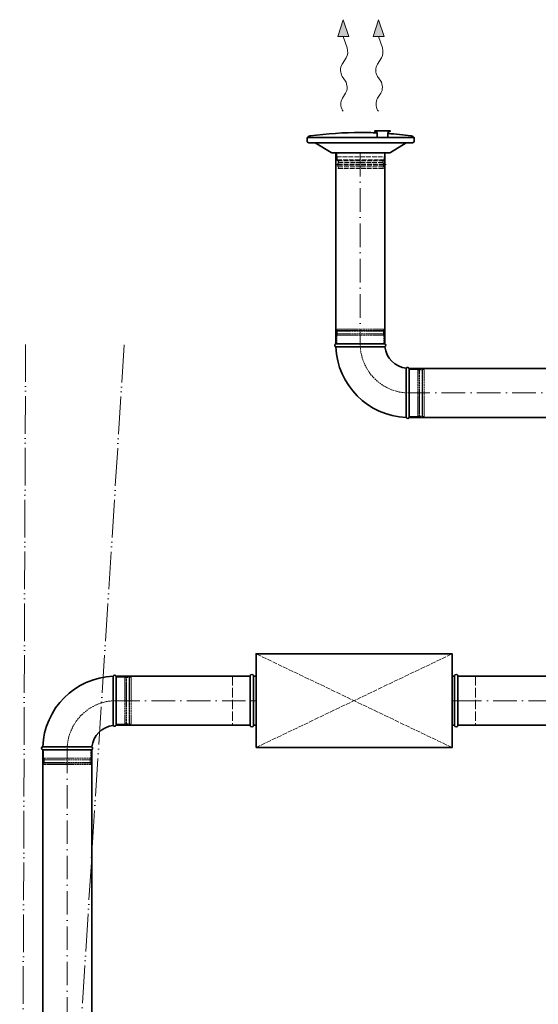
# Model space of a CAD drawing. Header units: millimetres. Extents: x -20688 to 44066, y -7315 to 67290.
# Tile 20 of 75: x 15651 to 16974, y 15479 to 17990. Entities that reach past the tile are written whole.
import ezdxf

# ---------------------------------------------------------------- set-up
doc = ezdxf.new("R2010")
doc.units = ezdxf.units.MM
for name, pattern in [('ACAD_ISO02W100', [15, 12, -3]), ('ACAD_ISO05W100', [33, 24, -3, 0, -3, 0, -3]), ('ACAD_ISO10W100', [18, 12, -3, 0, -3])]:
    doc.linetypes.add(name, pattern=pattern)
for name, color, linetype, lineweight in [('VZT_01 SUP (PŘÍVOD) - OBRYS', 5, 'Continuous', 35), ('VZT_02 SUP (PŘÍVOD) - OSA', 5, 'ACAD_ISO10W100', 5), ('VZT_05 ETA (ODVOD) - OBRYS', 6, 'Continuous', 35), ('VZT_06 ETA (ODVOD) - OSA', 6, 'ACAD_ISO10W100', 5), ('VZT_30 DISTRIBUČNÍ PRVKY - OBRYS', 1, 'Continuous', 35), ('VZT_35 TLUMIČE HLUKU - OBRYS', 1, 'Continuous', 35), ('VZT_36 TLUMIČE HLUKU - OSA', 1, 'ACAD_ISO10W100', 5), ('VZT_37 TLUMIČE HLUKU - DETAIL', 8, 'ACAD_ISO02W100', 5), ('VZT_POŽADAVKY NA STAVBU - PODHLEDY', 4, 'ACAD_ISO05W100', 5)]:
    doc.layers.add(name, color=color, linetype=linetype, lineweight=lineweight)
for name, color, linetype, lineweight, plot in [('VZT_03 SUP (PŘÍVOD) - NETISK', 8, 'ACAD_ISO02W100', 5, False), ('VZT_07 ETA (ODVOD) - NETISK', 8, 'ACAD_ISO02W100', 5, False), ('VZT_34 DISTRIBUČNÍ PRVKY - NETISK', 8, 'ACAD_ISO02W100', 5, False), ('VZT_39 TLUMIČE HLUKU - NETISK', 8, 'ACAD_ISO02W100', 5, False)]:
    doc.layers.add(name, color=color, linetype=linetype, lineweight=lineweight, plot=plot)

msp = doc.modelspace()

# ---------------------------------------------------------------- linework, layer by layer
at = {"color": 0, "lineweight": 13}
for p, q in [((16476.2, 17989.8), (16462.8, 17946.6)), ((16490.7, 17947), (16476.2, 17989.8)), ((16566.2, 17989.8), (16552.8, 17946.6)), ((16580.7, 17947), (16566.2, 17989.8)), ((16462.8, 17946.6), (16476.8, 17946.8)), ((16490.7, 17947), (16476.8, 17946.8)), ((16476.8, 17946.8), (16486.5, 17918.1)), ((16552.8, 17946.6), (16566.8, 17946.8)), ((16580.7, 17947), (16566.8, 17946.8)), ((16566.8, 17946.8), (16576.5, 17918.1)), ((16484.2, 17892.7), (16473.8, 17876.2)), ((16574.2, 17892.7), (16563.8, 17876.2)), ((16474.2, 17845.2), (16482.2, 17833.3)), ((16564.2, 17845.2), (16572.2, 17833.3)), ((16482.6, 17802.3), (16474.4, 17789.4)), ((16572.6, 17802.3), (16564.4, 17789.4))]:
    msp.add_line(p, q, dxfattribs=at)
at = {"lineweight": 13}
for p, q in [((16474.3, 17759.2), (16476.2, 17756.1)), ((16564.3, 17759.2), (16566.2, 17756.1))]:
    msp.add_line(p, q, dxfattribs=at)
at = {"color": 0, "lineweight": 13}
for centre, start_param, end_param in [((16474.7, 17908.1), 3.908129, 5.191299), ((16564.7, 17908.1), 3.908129, 5.191299), ((16483.3, 17860.8), 0.766537, 2.375056), ((16573.3, 17860.8), 0.766537, 2.375056), ((16473.1, 17817.7), 3.908129, 5.516649), ((16563.1, 17817.7), 3.908129, 5.516649), ((16484, 17774), 0.766537, 2.320574), ((16574, 17774), 0.766537, 2.320574)]:
    msp.add_ellipse(centre, major_axis=(-0.3, 21.5), ratio=0.625, start_param=start_param, end_param=end_param, dxfattribs=at)
for points in [[(16490.7, 17947), (16462.8, 17946.6), (16476.2, 17989.8)], [(16580.7, 17947), (16552.8, 17946.6), (16566.2, 17989.8)]]:
    msp.add_solid(points, dxfattribs=at)
at = {"layer": 'VZT_01 SUP (PŘÍVOD) - OBRYS'}
for p, q in [((16582.5, 17162.9), (16457.5, 17162.9)), ((16645, 16975.4), (16645, 17100.4))]:
    msp.add_line(p, q, dxfattribs=at)
for points in [[(16457.5, 17162.9), (16457.5, 17650.1)], [(16582.5, 17162.9), (16582.5, 17650.1)], [(16645, 17100.4), (17328.2, 17100.4)], [(16645, 16975.4), (17328.2, 16975.4)]]:
    msp.add_lwpolyline(points, dxfattribs=at)
for centre, radius, start, end in [((16459.1, 17159.1), 4.17, 113.4678, 248.8928), ((16645, 17162.9), 187.5, 182.3607, 267.6393), ((16580.8, 17159.1), 4.17, 300.2981, 66.5322), ((16645, 17162.9), 62.5, 186.8302, 263.1698), ((16641.1, 17098.8), 4.17, 23.4678, 149.7019), ((16641.1, 16977.1), 4.17, 201.1072, 336.5322)]:
    msp.add_arc(centre, radius, start, end, dxfattribs=at)
for points, knots in [([(16582.9, 17155.5), (16582.9, 17155.5), (16581.3, 17155.5), (16575.2, 17155.4), (16570.7, 17155.4), (16559.3, 17155.4), (16552.5, 17155.3), (16537.5, 17155.3), (16529.4, 17155.3), (16513.1, 17155.3), (16505, 17155.2), (16489.8, 17155.2), (16482.8, 17155.2), (16471, 17155.2), (16466.3, 17155.2), (16459.7, 17155.2), (16457.9, 17155.2), (16457.6, 17155.2), (16457.6, 17155.2), (16457.6, 17155.2)], [0, 0, 0, 0, 24.235852, 24.235852, 48.531845, 48.531845, 73.024415, 73.024415, 97.570898, 97.570898, 122.078339, 122.078339, 146.53579, 146.53579, 170.957495, 170.957495, 195.359468, 195.359468, 197.168246, 197.168246, 197.168246, 197.168246]), ([(16637.5, 17100.9), (16637.5, 17100.9), (16637.5, 17100.8), (16637.5, 17100.5), (16637.5, 17100.2), (16637.5, 17099.1), (16637.5, 17098.3), (16637.5, 17095.2), (16637.5, 17092.1), (16637.4, 17083.1), (16637.4, 17077), (16637.4, 17062.8), (16637.3, 17055), (16637.3, 17038.8), (16637.3, 17030.6), (16637.3, 17014.7), (16637.3, 17007.2), (16637.3, 16994), (16637.2, 16988.5), (16637.2, 16981.5), (16637.2, 16979.4), (16637.2, 16976.4), (16637.2, 16975.6), (16637.2, 16975.6)], [197.067977, 197.067977, 197.067977, 197.067977, 201.792196, 201.792196, 209.190204, 209.190204, 218.040239, 218.040239, 237.760854, 237.760854, 262.206108, 262.206108, 286.831239, 286.831239, 311.323072, 311.323072, 335.946087, 335.946087, 360.704397, 360.704397, 377.088273, 377.088273, 394.105327, 394.105327, 394.105327, 394.105327])]:
    msp.add_open_spline(points, degree=3, knots=knots, dxfattribs=at)
at = {"layer": 'VZT_02 SUP (PŘÍVOD) - OSA', "ltscale": 5}
for points in [[(16520, 17650.1), (16520, 17162.9)], [(17328.2, 17037.9), (16645, 17037.9)]]:
    msp.add_lwpolyline(points, dxfattribs=at)
at = {"layer": 'VZT_02 SUP (PŘÍVOD) - OSA', "ltscale": 0.3, "elevation": 0}
msp.add_lwpolyline([(16520, 17162.9), (16520, 17162.9, 0.414214), (16645, 17037.9), (16645, 17037.9)], format="xyb", dxfattribs=at)
at = {"layer": 'VZT_03 SUP (PŘÍVOD) - NETISK', "ltscale": 0.4}
for p, q in [((16580, 17200.9), (16460, 17200.9)), ((16460, 17196.9), (16460, 17200.9)), ((16580, 17196.9), (16580, 17200.9)), ((16581, 17196.4), (16459, 17196.4)), ((16459, 17195.9), (16459, 17196.4)), ((16581, 17195.9), (16459, 17195.9)), ((16581, 17188.9), (16459, 17188.9)), ((16459, 17188.4), (16459, 17188.9)), ((16581, 17188.4), (16459, 17188.4)), ((16580, 17196.9), (16460, 17196.9)), ((16580, 17184.9), (16460, 17184.9)), ((16460, 17162.9), (16460, 17184.9)), ((16461, 17196.4), (16461, 17196.9)), ((16461, 17188.9), (16461, 17195.9)), ((16461, 17184.9), (16461, 17188.4)), ((16579, 17196.4), (16579, 17196.9)), ((16579, 17188.9), (16579, 17195.9)), ((16579, 17184.9), (16579, 17188.4)), ((16580, 17162.9), (16580, 17184.9)), ((16581, 17195.9), (16581, 17196.4)), ((16581, 17188.4), (16581, 17188.9)), ((16670.5, 16976.9), (16670.5, 17098.9)), ((16670.5, 17098.9), (16671, 17098.9)), ((16671, 16976.9), (16671, 17098.9)), ((16678, 16976.9), (16678, 17098.9)), ((16678, 17098.9), (16678.5, 17098.9)), ((16678.5, 16976.9), (16678.5, 17098.9)), ((16645, 17097.9), (16667, 17097.9)), ((16667, 16977.9), (16667, 17097.9)), ((16667, 17096.9), (16670.5, 17096.9)), ((16671, 17096.9), (16678, 17096.9)), ((16678.5, 17096.9), (16679, 17096.9)), ((16679, 16977.9), (16679, 17097.9)), ((16679, 17097.9), (16683, 17097.9)), ((16683, 16977.9), (16683, 17097.9)), ((16645, 16977.9), (16667, 16977.9)), ((16667, 16978.9), (16670.5, 16978.9)), ((16670.5, 16976.9), (16671, 16976.9)), ((16671, 16978.9), (16678, 16978.9)), ((16678, 16976.9), (16678.5, 16976.9)), ((16678.5, 16978.9), (16679, 16978.9)), ((16679, 16977.9), (16683, 16977.9))]:
    msp.add_line(p, q, dxfattribs=at)
at = {"layer": 'VZT_05 ETA (ODVOD) - OBRYS'}
for p, q in [((15897.5, 16315.7), (15897.5, 16190.7)), ((15835, 16128.2), (15710, 16128.2))]:
    msp.add_line(p, q, dxfattribs=at)
for points in [[(16239.2, 16315.7), (15897.5, 16315.7)], [(17302.7, 16315.7), (16769.2, 16315.7)], [(16239.2, 16190.7), (15897.5, 16190.7)], [(17302.7, 16190.7), (16769.2, 16190.7)], [(15710.2, 13347.2), (15710.2, 16128.2)], [(15835.2, 13347.2), (15835.2, 16128.2)]]:
    msp.add_lwpolyline(points, dxfattribs=at)
for centre, radius, start, end in [((15897.5, 16128.2), 187.5, 92.3607, 177.6393), ((15893.7, 16314), 4.17, 23.4678, 158.8928), ((15897.5, 16128.2), 62.5, 96.8302, 173.1698), ((15893.7, 16192.3), 4.17, 210.2981, 336.5322), ((15711.6, 16132), 4.17, 111.1072, 246.5322), ((15833.3, 16132), 4.17, 293.4678, 59.7019)]:
    msp.add_arc(centre, radius, start, end, dxfattribs=at)
for points, knots in [([(15890, 16190.2), (15890, 16190.2), (15890, 16190.3), (15890, 16190.6), (15890, 16190.9), (15890, 16192), (15890, 16192.7), (15890, 16195.9), (15890, 16199), (15889.9, 16208), (15889.9, 16214.1), (15889.9, 16228.2), (15889.9, 16236.1), (15889.8, 16252.3), (15889.8, 16260.5), (15889.8, 16276.4), (15889.8, 16283.9), (15889.8, 16297), (15889.8, 16302.6), (15889.8, 16309.6), (15889.8, 16311.7), (15889.8, 16314.7), (15889.8, 16315.5), (15889.8, 16315.5)], [197.067977, 197.067977, 197.067977, 197.067977, 201.792196, 201.792196, 209.190204, 209.190204, 218.040239, 218.040239, 237.760854, 237.760854, 262.206108, 262.206108, 286.831239, 286.831239, 311.323072, 311.323072, 335.946087, 335.946087, 360.704397, 360.704397, 377.088273, 377.088273, 394.105327, 394.105327, 394.105327, 394.105327]), ([(15835.4, 16135.6), (15835.4, 16135.6), (15833.8, 16135.6), (15827.7, 16135.7), (15823.2, 16135.7), (15811.8, 16135.7), (15805, 16135.8), (15790, 16135.8), (15781.9, 16135.8), (15765.6, 16135.8), (15757.5, 16135.8), (15742.3, 16135.9), (15735.3, 16135.9), (15723.6, 16135.9), (15718.8, 16135.9), (15712.2, 16135.9), (15710.4, 16135.9), (15710.1, 16135.9), (15710.1, 16135.9), (15710.1, 16135.9)], [0, 0, 0, 0, 24.235852, 24.235852, 48.531845, 48.531845, 73.024415, 73.024415, 97.570898, 97.570898, 122.078339, 122.078339, 146.53579, 146.53579, 170.957495, 170.957495, 195.359468, 195.359468, 197.168246, 197.168246, 197.168246, 197.168246])]:
    msp.add_open_spline(points, degree=3, knots=knots, dxfattribs=at)
at = {"layer": 'VZT_06 ETA (ODVOD) - OSA', "ltscale": 0.3}
msp.add_lwpolyline([(15772.5, 16128.2), (15772.5, 16128.2, -0.414214), (15897.5, 16253.2), (15897.5, 16253.2)], format="xyb", dxfattribs=at)
at = {"layer": 'VZT_06 ETA (ODVOD) - OSA', "ltscale": 5}
for points in [[(15897.5, 16253.2), (16239.2, 16253.2)], [(16769.2, 16253.2), (17302.7, 16253.2)], [(15772.7, 16128.2), (15772.7, 13347.2)]]:
    msp.add_lwpolyline(points, dxfattribs=at)
at = {"layer": 'VZT_07 ETA (ODVOD) - NETISK', "ltscale": 0.4}
for p, q in [((15897.5, 16313.2), (15919.5, 16313.2)), ((15919.5, 16313.2), (15919.5, 16193.2)), ((15919.5, 16312.2), (15923, 16312.2)), ((15923, 16314.2), (15923, 16192.2)), ((15923, 16314.2), (15923.5, 16314.2)), ((15923.5, 16314.2), (15923.5, 16192.2)), ((15923.5, 16312.2), (15930.5, 16312.2)), ((15930.5, 16314.2), (15930.5, 16192.2)), ((15930.5, 16314.2), (15931, 16314.2)), ((15931, 16314.2), (15931, 16192.2)), ((15931, 16312.2), (15931.5, 16312.2)), ((15931.5, 16313.2), (15931.5, 16193.2)), ((15931.5, 16313.2), (15935.5, 16313.2)), ((15935.5, 16313.2), (15935.5, 16193.2)), ((15897.5, 16193.2), (15919.5, 16193.2)), ((15919.5, 16194.2), (15923, 16194.2)), ((15923, 16192.2), (15923.5, 16192.2)), ((15923.5, 16194.2), (15930.5, 16194.2)), ((15930.5, 16192.2), (15931, 16192.2)), ((15931, 16194.2), (15931.5, 16194.2)), ((15931.5, 16193.2), (15935.5, 16193.2)), ((15712.5, 16128.2), (15712.5, 16106.2)), ((15832.5, 16128.2), (15832.5, 16106.2)), ((15833.5, 16102.7), (15711.5, 16102.7)), ((15711.5, 16102.7), (15711.5, 16102.2)), ((15833.5, 16102.2), (15711.5, 16102.2)), ((15833.5, 16095.2), (15711.5, 16095.2)), ((15711.5, 16095.2), (15711.5, 16094.7)), ((15833.5, 16094.7), (15711.5, 16094.7)), ((15832.5, 16106.2), (15712.5, 16106.2)), ((15713.5, 16106.2), (15713.5, 16102.7)), ((15713.5, 16102.2), (15713.5, 16095.2)), ((15713.5, 16094.7), (15713.5, 16094.2)), ((15831.5, 16106.2), (15831.5, 16102.7)), ((15831.5, 16102.2), (15831.5, 16095.2)), ((15831.5, 16094.7), (15831.5, 16094.2)), ((15833.5, 16102.7), (15833.5, 16102.2)), ((15833.5, 16095.2), (15833.5, 16094.7)), ((15832.5, 16094.2), (15712.5, 16094.2)), ((15712.5, 16094.2), (15712.5, 16090.2)), ((15832.5, 16090.2), (15712.5, 16090.2)), ((15832.5, 16094.2), (15832.5, 16090.2))]:
    msp.add_line(p, q, dxfattribs=at)
at = {"layer": 'VZT_30 DISTRIBUČNÍ PRVKY - OBRYS'}
for points in [[(16521.2, 17702.1, 0.0327), (16392.6, 17693.6), (16389.7, 17693, 0.36397), (16387.2, 17690.1), (16387.2, 17689.1)], [(16521.2, 17702.1, -0.010645), (16563.1, 17701.2, -0.010645)], [(16590.4, 17689.1), (16590.4, 17701.5, -0.267949), (16590.7, 17701.9), (16596.4, 17705.2, 0.267949), (16596.6, 17705.6), (16596.6, 17706.2), (16557, 17706.2), (16557, 17705.6, 0.267949), (16557.2, 17705.2), (16562.9, 17701.9, -0.267949), (16563.1, 17701.5), (16563.1, 17689.1)], [(16384.7, 17689.1), (16657.7, 17689.1), (16657.7, 17679.9, -0.414214), (16653.8, 17676.1), (16388.5, 17676.1, -0.414214), (16384.7, 17679.9), (16384.7, 17689.1)], [(16590.4, 17699.6, -0.015115), (16649.7, 17693.6), (16652.7, 17693, -0.36397), (16655.2, 17690.1), (16655.2, 17689.1)], [(16637.3, 17676.1), (16596.9, 17650.7, -0.141374), (16594.9, 17650.1), (16447.5, 17650.1, -0.141374), (16445.5, 17650.7), (16405.1, 17676.1)]]:
    msp.add_lwpolyline(points, format="xyb", dxfattribs=at)
at = {"layer": 'VZT_34 DISTRIBUČNÍ PRVKY - NETISK'}
for points in [[(16460.2, 17650.1), (16460.2, 17640.1), (16582.2, 17640.1), (16582.2, 17650.1)], [(16460.2, 17650.1), (16582.2, 17650.1)], [(16461.2, 17632.2), (16521.3, 17632.2)], [(16463.1, 17629.6), (16521.3, 17629.6)], [(16581.3, 17632.2), (16521.3, 17632.2)], [(16579.4, 17629.6), (16521.3, 17629.6)], [(16465, 17614), (16463.5, 17610.1), (16521.3, 17610.1)], [(16464, 17614.2), (16521.3, 17614.2)], [(16464.8, 17625.9), (16521.3, 17625.9)], [(16577.7, 17625.9), (16521.3, 17625.9)], [(16578.5, 17614.2), (16521.3, 17614.2)], [(16577.6, 17614), (16579, 17610.1), (16521.3, 17610.1)]]:
    msp.add_lwpolyline(points, dxfattribs=at)
for points in [[(16461.2, 17640.1), (16461.2, 17632.2, 0.291473), (16462.7, 17629.8, 0.291473)], [(16581.3, 17640.1), (16581.3, 17632.2, -0.291473), (16579.8, 17629.8, -0.291473)], [(16456.6, 17620.2), (16462.5, 17621.6, -0.058981), (16463.1, 17621.7), (16521.3, 17621.7)], [(16456.6, 17620.2), (16462.3, 17618.8, 0.060863), (16462.9, 17618.7), (16521.3, 17618.7)], [(16586, 17620.2), (16580, 17621.6, 0.058981), (16579.4, 17621.7), (16521.3, 17621.7)], [(16586, 17620.2), (16580.2, 17618.8, -0.060863), (16579.6, 17618.7), (16521.3, 17618.7)]]:
    msp.add_lwpolyline(points, format="xyb", dxfattribs=at)
for centre, radius, start, end in [((16460.9, 17626.4), 3.88, 353.3265, 62.5007), ((16581.6, 17626.4), 3.88, 117.4993, 186.6735), ((16473, 17619.5), 10.5, 142.1622, 210.2824), ((16569.5, 17619.5), 10.5, 329.7176, 37.8378)]:
    msp.add_arc(centre, radius, start, end, dxfattribs=at)
at = {"layer": 'VZT_35 TLUMIČE HLUKU - OBRYS'}
for p, q in [((16239.2, 16315.7), (16239.2, 16190.7)), ((16769.2, 16315.7), (16769.2, 16190.7))]:
    msp.add_line(p, q, dxfattribs=at)
msp.add_lwpolyline([(16254.2, 16133.7), (16754.2, 16133.7), (16754.2, 16372.7), (16254.2, 16372.7)], close=True, dxfattribs=at)
for points in [[(16248.2, 16315.7), (16248.2, 16190.7)], [(16248.2, 16315.7), (16254.2, 16315.7)], [(16760.2, 16315.7), (16754.2, 16315.7)], [(16760.2, 16315.7), (16760.2, 16190.7)], [(16248.2, 16190.7), (16254.2, 16190.7)], [(16760.2, 16190.7), (16754.2, 16190.7)]]:
    msp.add_lwpolyline(points, dxfattribs=at)
for centre, start, end in [((16243.7, 16315.7), 0, 180), ((16764.7, 16315.7), 0, 180), ((16243.7, 16190.7), 180, 0), ((16764.7, 16190.7), 180, 0)]:
    msp.add_arc(centre, 4.5, start, end, dxfattribs=at)
at = {"layer": 'VZT_36 TLUMIČE HLUKU - OSA', "ltscale": 5}
for points in [[(16239.2, 16253.2), (16254.2, 16253.2)], [(16769.2, 16253.2), (16754.2, 16253.2)]]:
    msp.add_lwpolyline(points, dxfattribs=at)
at = {"layer": 'VZT_37 TLUMIČE HLUKU - DETAIL', "lineweight": 5}
for points in [[(16254.2, 16133.7), (16754.2, 16372.7)], [(16754.2, 16133.7), (16254.2, 16372.7)]]:
    msp.add_lwpolyline(points, dxfattribs=at)
at = {"layer": 'VZT_39 TLUMIČE HLUKU - NETISK', "ltscale": 2}
for points in [[(16239.2, 16315.7), (16194.2, 16315.7), (16194.2, 16190.7), (16239.2, 16190.7)], [(16769.2, 16315.7), (16814.2, 16315.7), (16814.2, 16190.7), (16769.2, 16190.7)]]:
    msp.add_lwpolyline(points, dxfattribs=at)
at = {"layer": 'VZT_POŽADAVKY NA STAVBU - PODHLEDY', "ltscale": 4}
for p, q in [((15651.4, 12968.1), (15666.3, 17161.3)), ((15918.2, 17160.8), (15651.4, 12968.1))]:
    msp.add_line(p, q, dxfattribs=at)

doc.saveas('drawing.dxf')
